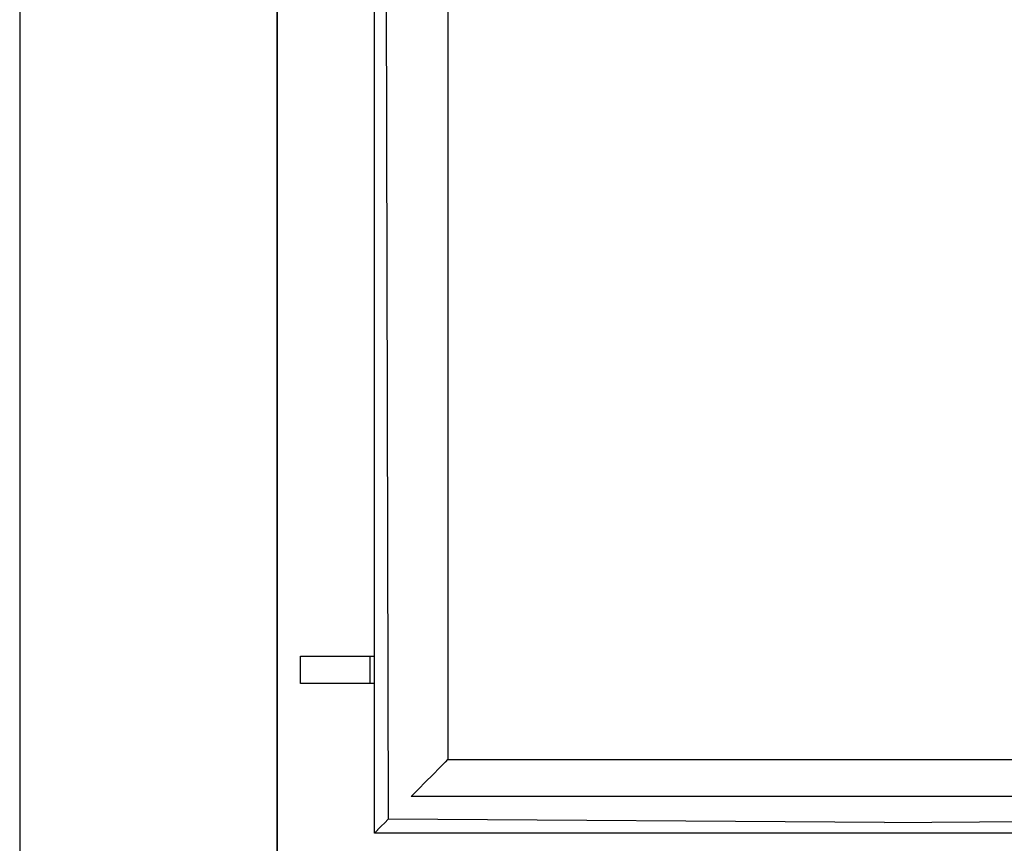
# Model space of a CAD drawing. Extents: x -18402 to 10376, y -5092 to 34139.
# Tile 9 of 78: x 300 to 407, y -2895 to -2806. Entities that reach past the tile are written whole.
import ezdxf

# ---------------------------------------------------------------- set-up
doc = ezdxf.new("R2010")
doc.units = 0
doc.linetypes.add('rdc_02$0$Tirets', pattern=[4.586109, 2.822222, -1.763887])
for name, color, linetype in [('0_XREF', 251, 'Continuous'), ('rdc_02$0$0._Étage_1_A-FLOR-HRAL-OTLN.Modèle IFC', 251, 'Continuous'), ('rdc_02$0$0._Étage_1_A-WALL-____-OTLN.Modèle IFC', 251, 'Continuous'), ('rdc_02$0$0._Étage_1_S-STRS-____-OTLN.Modèle IFC', 251, 'Continuous')]:
    doc.layers.add(name, color=color, linetype=linetype)

# ---------------------------------------------------------------- blocks, each defined once
blk = doc.blocks.new('rdc_02')
at = {"layer": 'rdc_02$0$0._Étage_1_A-FLOR-HRAL-OTLN.Modèle IFC', "linetype": 'Continuous', "ltscale": 0.1}
for p, q in [((346.6, -2733.56), (346.6, -2886.36)), ((338.6, -2894.36), (338.6, -2739.25)), ((339.77, -2754.98), (340.11, -2892.85)), ((330.54, -2875.09), (338.1, -2875.09)), ((330.54, -2878.09), (330.54, -2875.09)), ((338.1, -2875.09), (338.6, -2875.09)), ((338.1, -2875.09), (338.1, -2878.09)), ((338.1, -2878.09), (330.54, -2878.09)), ((338.6, -2878.09), (338.1, -2878.09)), ((346.37, -2886.59), (346.6, -2886.36)), ((346.6, -2886.36), (400.59, -2886.36)), ((400.59, -2886.36), (401.31, -2886.36)), ((401.31, -2886.36), (449, -2886.36)), ((344.95, -2888.01), (345.73, -2887.23)), ((345.73, -2887.23), (346.16, -2886.79)), ((346.16, -2886.79), (346.31, -2886.65)), ((346.31, -2886.65), (346.37, -2886.59)), ((344.16, -2888.79), (344.95, -2888.01)), ((342.6, -2890.36), (343.38, -2889.58)), ((343.38, -2889.58), (344.16, -2888.79)), ((391.01, -2890.36), (342.6, -2890.36)), ((398.59, -2890.36), (391.01, -2890.36)), ((448.11, -2890.36), (398.59, -2890.36)), ((339.73, -2893.23), (340.11, -2892.85)), ((394.1, -2893.19), (340.11, -2892.85)), ((394.1, -2893.19), (448.3, -2892.85)), ((338.98, -2893.98), (339.35, -2893.61)), ((339.35, -2893.61), (339.73, -2893.23)), ((338.6, -2894.36), (338.97, -2893.99)), ((387.42, -2894.36), (338.6, -2894.36)), ((338.97, -2893.99), (338.98, -2893.98)), ((388.12, -2894.36), (387.42, -2894.36)), ((449, -2894.36), (388.12, -2894.36))]:
    blk.add_line(p, q, dxfattribs=at)
at = {"layer": 'rdc_02$0$0._Étage_1_A-WALL-____-OTLN.Modèle IFC', "linetype": 'Continuous', "ltscale": 0.1, "flags": 128}
for points in [[(300, -2110), (300, -2905)], [(328, -2905), (328, -2605)]]:
    blk.add_lwpolyline(points, dxfattribs=at)
at = {"layer": 'rdc_02$0$0._Étage_1_A-WALL-____-OTLN.Modèle IFC', "linetype": 'rdc_02$0$Tirets', "ltscale": 0.1, "flags": 128}
for points in [[(300, -2110), (300, -2905)], [(328, -2905), (328, -2138)]]:
    blk.add_lwpolyline(points, dxfattribs=at)
at = {"layer": 'rdc_02$0$0._Étage_1_S-STRS-____-OTLN.Modèle IFC', "linetype": 'Continuous', "ltscale": 0.1}
blk.add_line((328, -2605), (328, -2904.96), dxfattribs=at)

msp = doc.modelspace()

# ---------------------------------------------------------------- block references
at = {"layer": '0_XREF'}
msp.add_blockref('rdc_02', (0, 0), dxfattribs=at)

doc.saveas('drawing.dxf')
